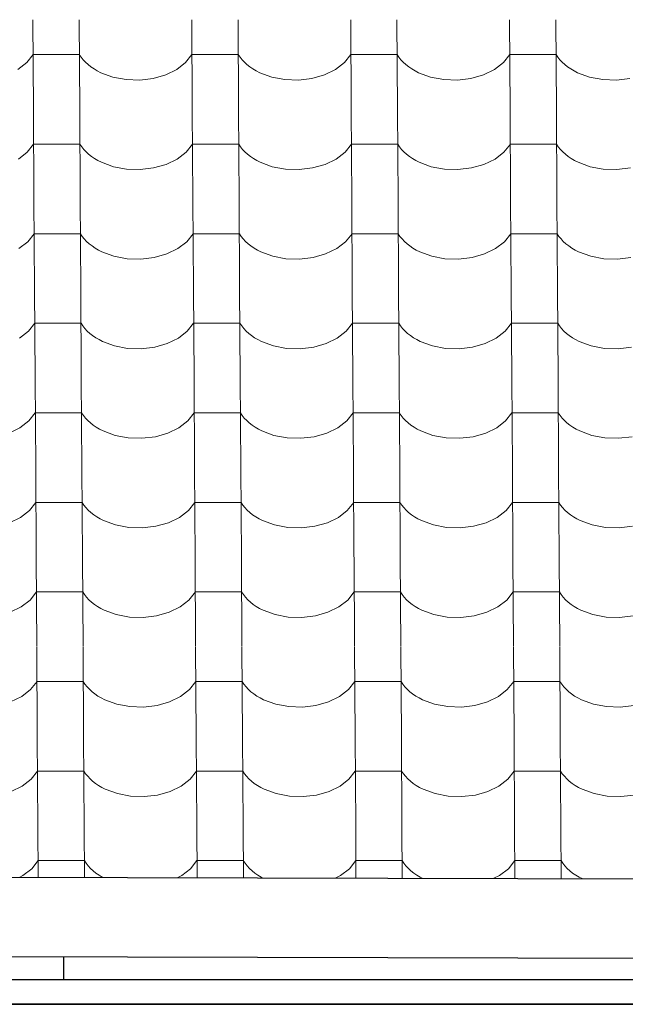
# Model space of a CAD drawing. Header units: millimetres. Extents: x -29001 to 109416, y -1251 to 13451.
# Tile 58 of 163: x -14565 to -13936, y 6987 to 8009. Entities that reach past the tile are written whole.
import ezdxf

# ---------------------------------------------------------------- set-up
doc = ezdxf.new("R2010")
doc.units = ezdxf.units.MM
doc.header["$MEASUREMENT"] = 0
for name, color, linetype in [('POHLED JIŽNÍ_1_Konstrukce - nosné', 7, 'Continuous'), ('POHLED JIŽNÍ_1_Nové_Konstrukce - krov', 7, 'Continuous'), ('POHLED JIŽNÍ_1_Nové_Konstrukce - střechy a skořepiny', 7, 'Continuous'), ('POHLED JIŽNÍ_1_Nové_Konstrukce - římsy', 7, 'Continuous'), ('POHLED JIŽNÍ_1_Nové_Výplně - Povrchové', 7, 'Continuous')]:
    doc.layers.add(name, color=color, linetype=linetype)

# ---------------------------------------------------------------- blocks, each defined once
blk = doc.blocks.new('*X1', base_point=(-31394.7, -25864.9))
at = {"layer": 'POHLED JIŽNÍ_1_Nové_Výplně - Povrchové', "color": 21, "linetype": 'Continuous', "lineweight": 20, "true_color": 0xffaaaa}
for p, q in [((-14551.3, 8009), (-14550.8, 7916.3)), ((-14503.3, 8009), (-14502.7, 7916.3)), ((-14386.3, 8009), (-14385.8, 7916.3)), ((-14338.3, 8009), (-14337.7, 7916.3)), ((-14221.3, 8009), (-14220.8, 7916.3)), ((-14173.3, 8009), (-14172.7, 7916.3)), ((-14056.3, 8009), (-14055.8, 7916.3)), ((-14008.3, 8009), (-14007.7, 7916.3)), ((-14557.7, 7964.5), (-14551.1, 7972.8)), ((-14527.1, 7972.8), (-14551.1, 7972.8)), ((-14503.1, 7972.8), (-14527.1, 7972.8)), ((-14503.1, 7972.8), (-14501.2, 7970.1)), ((-14501.2, 7970.1), (-14499.1, 7967.4)), ((-14499.1, 7967.4), (-14496.7, 7964.8)), ((-14496.7, 7964.8), (-14494, 7962.3)), ((-14392.7, 7964.5), (-14386.1, 7972.8)), ((-14362.1, 7972.8), (-14386.1, 7972.8)), ((-14338.1, 7972.8), (-14362.1, 7972.8)), ((-14338.1, 7972.8), (-14336.2, 7970.1)), ((-14336.2, 7970.1), (-14334.1, 7967.4)), ((-14334.1, 7967.4), (-14331.7, 7964.8)), ((-14331.7, 7964.8), (-14329, 7962.3)), ((-14227.7, 7964.5), (-14221.1, 7972.8)), ((-14197.1, 7972.8), (-14221.1, 7972.8)), ((-14173.1, 7972.8), (-14197.1, 7972.8)), ((-14173.1, 7972.8), (-14171.2, 7970.1)), ((-14171.2, 7970.1), (-14169.1, 7967.4)), ((-14169.1, 7967.4), (-14166.7, 7964.8)), ((-14166.7, 7964.8), (-14164, 7962.3)), ((-14062.7, 7964.5), (-14056.1, 7972.8)), ((-14032.1, 7972.8), (-14056.1, 7972.8)), ((-14008.1, 7972.8), (-14032.1, 7972.8)), ((-14008.1, 7972.8), (-14006.2, 7970.1)), ((-14006.2, 7970.1), (-14004.1, 7967.4)), ((-14004.1, 7967.4), (-14001.7, 7964.8)), ((-14001.7, 7964.8), (-13999, 7962.3)), ((-14567, 7957.3), (-14557.7, 7964.5)), ((-14494, 7962.3), (-14491, 7960)), ((-14491, 7960), (-14487.8, 7957.8)), ((-14487.8, 7957.8), (-14484.4, 7955.8)), ((-14484.4, 7955.8), (-14480.8, 7953.9)), ((-14413.4, 7951.7), (-14402, 7957.3)), ((-14402, 7957.3), (-14392.7, 7964.5)), ((-14329, 7962.3), (-14326, 7960)), ((-14326, 7960), (-14322.8, 7957.8)), ((-14322.8, 7957.8), (-14319.4, 7955.8)), ((-14319.4, 7955.8), (-14315.8, 7953.9)), ((-14248.4, 7951.7), (-14237, 7957.3)), ((-14237, 7957.3), (-14227.7, 7964.5)), ((-14164, 7962.3), (-14161, 7960)), ((-14161, 7960), (-14157.8, 7957.8)), ((-14157.8, 7957.8), (-14154.4, 7955.8)), ((-14154.4, 7955.8), (-14150.8, 7953.9)), ((-14083.4, 7951.7), (-14072, 7957.3)), ((-14072, 7957.3), (-14062.7, 7964.5)), ((-13999, 7962.3), (-13996, 7960)), ((-13996, 7960), (-13992.8, 7957.8)), ((-13992.8, 7957.8), (-13989.4, 7955.8)), ((-13989.4, 7955.8), (-13985.8, 7953.9)), ((-14480.8, 7953.9), (-14468.3, 7949.4)), ((-14468.3, 7949.4), (-14454.6, 7946.8)), ((-14454.6, 7946.8), (-14440.4, 7946.3)), ((-14440.4, 7946.3), (-14426.5, 7948)), ((-14426.5, 7948), (-14413.4, 7951.7)), ((-14315.8, 7953.9), (-14303.3, 7949.4)), ((-14303.3, 7949.4), (-14289.6, 7946.8)), ((-14289.6, 7946.8), (-14275.4, 7946.3)), ((-14275.4, 7946.3), (-14261.5, 7948)), ((-14261.5, 7948), (-14248.4, 7951.7)), ((-14150.8, 7953.9), (-14138.3, 7949.4)), ((-14138.3, 7949.4), (-14124.6, 7946.8)), ((-14124.6, 7946.8), (-14110.4, 7946.3)), ((-14110.4, 7946.3), (-14096.5, 7948)), ((-14096.5, 7948), (-14083.4, 7951.7)), ((-13985.8, 7953.9), (-13973.3, 7949.4)), ((-13973.3, 7949.4), (-13959.6, 7946.8)), ((-13959.6, 7946.8), (-13945.4, 7946.3)), ((-13945.4, 7946.3), (-13931.5, 7948)), ((-14550.8, 7916), (-14550.2, 7823.3)), ((-14502.7, 7916), (-14502.1, 7823.3)), ((-14385.8, 7916), (-14385.2, 7823.3)), ((-14337.7, 7916), (-14337.1, 7823.3)), ((-14220.8, 7916), (-14220.2, 7823.3)), ((-14172.7, 7916), (-14172.1, 7823.3)), ((-14055.8, 7916), (-14055.2, 7823.3)), ((-14007.7, 7916), (-14007.1, 7823.3)), ((-14557.1, 7871.4), (-14550.5, 7879.8)), ((-14526.5, 7879.8), (-14550.5, 7879.8)), ((-14502.5, 7879.8), (-14526.5, 7879.8)), ((-14502.5, 7879.8), (-14500.6, 7877)), ((-14500.6, 7877), (-14498.5, 7874.3)), ((-14498.5, 7874.3), (-14496.1, 7871.8)), ((-14392.1, 7871.4), (-14385.5, 7879.8)), ((-14361.5, 7879.8), (-14385.5, 7879.8)), ((-14337.5, 7879.8), (-14361.5, 7879.8)), ((-14337.5, 7879.8), (-14335.7, 7877)), ((-14335.7, 7877), (-14333.5, 7874.3)), ((-14333.5, 7874.3), (-14331.1, 7871.8)), ((-14227.1, 7871.4), (-14220.5, 7879.8)), ((-14196.5, 7879.8), (-14220.5, 7879.8)), ((-14172.5, 7879.8), (-14196.5, 7879.8)), ((-14172.5, 7879.8), (-14170.7, 7877)), ((-14170.7, 7877), (-14168.5, 7874.3)), ((-14168.5, 7874.3), (-14166.1, 7871.8)), ((-14062.1, 7871.4), (-14055.5, 7879.8)), ((-14031.5, 7879.8), (-14055.5, 7879.8)), ((-14007.5, 7879.8), (-14031.5, 7879.8)), ((-14007.5, 7879.8), (-14005.7, 7877)), ((-14005.7, 7877), (-14003.5, 7874.3)), ((-14003.5, 7874.3), (-14001.1, 7871.8)), ((-14566.4, 7864.3), (-14557.1, 7871.4)), ((-14496.1, 7871.8), (-14493.4, 7869.3)), ((-14493.4, 7869.3), (-14490.4, 7867)), ((-14490.4, 7867), (-14487.2, 7864.8)), ((-14487.2, 7864.8), (-14483.8, 7862.8)), ((-14483.8, 7862.8), (-14480.2, 7860.9)), ((-14412.9, 7858.7), (-14401.4, 7864.3)), ((-14401.4, 7864.3), (-14392.1, 7871.4)), ((-14331.1, 7871.8), (-14328.4, 7869.3)), ((-14328.4, 7869.3), (-14325.4, 7867)), ((-14325.4, 7867), (-14322.2, 7864.8)), ((-14322.2, 7864.8), (-14318.8, 7862.8)), ((-14318.8, 7862.8), (-14315.2, 7860.9)), ((-14247.9, 7858.7), (-14236.4, 7864.3)), ((-14236.4, 7864.3), (-14227.1, 7871.4)), ((-14166.1, 7871.8), (-14163.4, 7869.3)), ((-14163.4, 7869.3), (-14160.4, 7867)), ((-14160.4, 7867), (-14157.2, 7864.8)), ((-14157.2, 7864.8), (-14153.8, 7862.8)), ((-14153.8, 7862.8), (-14150.2, 7860.9)), ((-14082.9, 7858.7), (-14071.4, 7864.3)), ((-14071.4, 7864.3), (-14062.1, 7871.4)), ((-14001.1, 7871.8), (-13998.4, 7869.3)), ((-13998.4, 7869.3), (-13995.4, 7867)), ((-13995.4, 7867), (-13992.2, 7864.8)), ((-13992.2, 7864.8), (-13988.8, 7862.8)), ((-13988.8, 7862.8), (-13985.2, 7860.9)), ((-14480.2, 7860.9), (-14467.7, 7856.3)), ((-14467.7, 7856.3), (-14454, 7853.8)), ((-14454, 7853.8), (-14439.9, 7853.3)), ((-14439.9, 7853.3), (-14425.9, 7855)), ((-14425.9, 7855), (-14412.9, 7858.7)), ((-14315.2, 7860.9), (-14302.7, 7856.3)), ((-14302.7, 7856.3), (-14289, 7853.8)), ((-14289, 7853.8), (-14274.9, 7853.3)), ((-14274.9, 7853.3), (-14260.9, 7855)), ((-14260.9, 7855), (-14247.9, 7858.7)), ((-14150.2, 7860.9), (-14137.7, 7856.3)), ((-14137.7, 7856.3), (-14124, 7853.8)), ((-14124, 7853.8), (-14109.9, 7853.3)), ((-14109.9, 7853.3), (-14095.9, 7855)), ((-14095.9, 7855), (-14082.9, 7858.7)), ((-13985.2, 7860.9), (-13972.7, 7856.3)), ((-13972.7, 7856.3), (-13959, 7853.8)), ((-13959, 7853.8), (-13944.9, 7853.3)), ((-13944.9, 7853.3), (-13930.9, 7855)), ((-14550.2, 7823), (-14549.6, 7730.3)), ((-14502.1, 7823), (-14501.6, 7730.3)), ((-14385.2, 7823), (-14384.6, 7730.3)), ((-14337.1, 7823), (-14336.6, 7730.3)), ((-14220.2, 7823), (-14219.6, 7730.3)), ((-14172.1, 7823), (-14171.6, 7730.3)), ((-14055.2, 7823), (-14054.6, 7730.3)), ((-14007.1, 7823), (-14006.6, 7730.3)), ((-14556.6, 7778.4), (-14549.9, 7786.8)), ((-14525.9, 7786.8), (-14549.9, 7786.8)), ((-14501.9, 7786.8), (-14525.9, 7786.8)), ((-14501.9, 7786.8), (-14500.1, 7784)), ((-14500.1, 7784), (-14497.9, 7781.3)), ((-14497.9, 7781.3), (-14495.5, 7778.7)), ((-14391.6, 7778.4), (-14384.9, 7786.8)), ((-14360.9, 7786.8), (-14384.9, 7786.8)), ((-14336.9, 7786.8), (-14360.9, 7786.8)), ((-14336.9, 7786.8), (-14335.1, 7784)), ((-14335.1, 7784), (-14332.9, 7781.3)), ((-14332.9, 7781.3), (-14330.5, 7778.7)), ((-14226.6, 7778.4), (-14219.9, 7786.8)), ((-14195.9, 7786.8), (-14219.9, 7786.8)), ((-14171.9, 7786.8), (-14195.9, 7786.8)), ((-14171.9, 7786.8), (-14170.1, 7784)), ((-14170.1, 7784), (-14167.9, 7781.3)), ((-14167.9, 7781.3), (-14165.5, 7778.7)), ((-14061.6, 7778.4), (-14055, 7786.8)), ((-14030.9, 7786.8), (-14055, 7786.8)), ((-14006.9, 7786.8), (-14030.9, 7786.8)), ((-14006.9, 7786.8), (-14005.1, 7784)), ((-14005.1, 7784), (-14002.9, 7781.3)), ((-14002.9, 7781.3), (-14000.5, 7778.7)), ((-14565.8, 7771.3), (-14556.6, 7778.4)), ((-14495.5, 7778.7), (-14492.8, 7776.3)), ((-14492.8, 7776.3), (-14489.9, 7774)), ((-14489.9, 7774), (-14486.7, 7771.8)), ((-14486.7, 7771.8), (-14483.2, 7769.8)), ((-14412.3, 7765.7), (-14400.8, 7771.3)), ((-14400.8, 7771.3), (-14391.6, 7778.4)), ((-14330.5, 7778.7), (-14327.8, 7776.3)), ((-14327.8, 7776.3), (-14324.9, 7774)), ((-14324.9, 7774), (-14321.7, 7771.8)), ((-14321.7, 7771.8), (-14318.2, 7769.8)), ((-14247.3, 7765.7), (-14235.8, 7771.3)), ((-14235.8, 7771.3), (-14226.6, 7778.4)), ((-14165.5, 7778.7), (-14162.8, 7776.3)), ((-14162.8, 7776.3), (-14159.9, 7774)), ((-14159.9, 7774), (-14156.7, 7771.8)), ((-14156.7, 7771.8), (-14153.2, 7769.8)), ((-14082.3, 7765.7), (-14070.8, 7771.3)), ((-14070.8, 7771.3), (-14061.6, 7778.4)), ((-14000.5, 7778.7), (-13997.8, 7776.3)), ((-13997.8, 7776.3), (-13994.9, 7774)), ((-13994.9, 7774), (-13991.7, 7771.8)), ((-13991.7, 7771.8), (-13988.2, 7769.8)), ((-14483.2, 7769.8), (-14479.6, 7767.9)), ((-14479.6, 7767.9), (-14467.1, 7763.3)), ((-14467.1, 7763.3), (-14453.5, 7760.8)), ((-14453.5, 7760.8), (-14439.3, 7760.3)), ((-14439.3, 7760.3), (-14425.3, 7762)), ((-14425.3, 7762), (-14412.3, 7765.7)), ((-14318.2, 7769.8), (-14314.6, 7767.9)), ((-14314.6, 7767.9), (-14302.1, 7763.3)), ((-14302.1, 7763.3), (-14288.5, 7760.8)), ((-14288.5, 7760.8), (-14274.3, 7760.3)), ((-14274.3, 7760.3), (-14260.3, 7762)), ((-14260.3, 7762), (-14247.3, 7765.7)), ((-14153.2, 7769.8), (-14149.6, 7767.9)), ((-14149.6, 7767.9), (-14137.1, 7763.3)), ((-14137.1, 7763.3), (-14123.5, 7760.8)), ((-14123.5, 7760.8), (-14109.3, 7760.3)), ((-14109.3, 7760.3), (-14095.3, 7762)), ((-14095.3, 7762), (-14082.3, 7765.7)), ((-13988.2, 7769.8), (-13984.6, 7767.9)), ((-13984.6, 7767.9), (-13972.1, 7763.3)), ((-13972.1, 7763.3), (-13958.5, 7760.8)), ((-13958.5, 7760.8), (-13944.3, 7760.3)), ((-13944.3, 7760.3), (-13930.3, 7762)), ((-14549.6, 7730), (-14549, 7637.3)), ((-14501.6, 7730), (-14501, 7637.3)), ((-14384.6, 7730), (-14384, 7637.3)), ((-14336.6, 7730), (-14336, 7637.3)), ((-14219.6, 7730), (-14219, 7637.3)), ((-14171.6, 7730), (-14171, 7637.3)), ((-14054.6, 7730), (-14054, 7637.3)), ((-14006.6, 7730), (-14006, 7637.3)), ((-14556, 7685.4), (-14549.4, 7693.8)), ((-14525.3, 7693.8), (-14549.4, 7693.8)), ((-14501.3, 7693.8), (-14525.3, 7693.8)), ((-14501.3, 7693.8), (-14499.5, 7691)), ((-14499.5, 7691), (-14497.3, 7688.3)), ((-14391, 7685.4), (-14384.4, 7693.8)), ((-14360.3, 7693.8), (-14384.4, 7693.8)), ((-14336.3, 7693.8), (-14360.3, 7693.8)), ((-14336.3, 7693.8), (-14334.5, 7691)), ((-14334.5, 7691), (-14332.4, 7688.3)), ((-14226, 7685.4), (-14219.4, 7693.8)), ((-14195.3, 7693.8), (-14219.4, 7693.8)), ((-14171.3, 7693.8), (-14195.3, 7693.8)), ((-14171.3, 7693.8), (-14169.5, 7691)), ((-14169.5, 7691), (-14167.4, 7688.3)), ((-14061, 7685.4), (-14054.4, 7693.8)), ((-14030.4, 7693.8), (-14054.4, 7693.8)), ((-14006.3, 7693.8), (-14030.4, 7693.8)), ((-14006.3, 7693.8), (-14004.5, 7691)), ((-14004.5, 7691), (-14002.4, 7688.3)), ((-14565.2, 7678.3), (-14556, 7685.4)), ((-14497.3, 7688.3), (-14494.9, 7685.7)), ((-14494.9, 7685.7), (-14492.2, 7683.3)), ((-14492.2, 7683.3), (-14489.3, 7680.9)), ((-14489.3, 7680.9), (-14486.1, 7678.8)), ((-14486.1, 7678.8), (-14482.6, 7676.8)), ((-14400.2, 7678.3), (-14391, 7685.4)), ((-14332.4, 7688.3), (-14329.9, 7685.7)), ((-14329.9, 7685.7), (-14327.2, 7683.3)), ((-14327.2, 7683.3), (-14324.3, 7680.9)), ((-14324.3, 7680.9), (-14321.1, 7678.8)), ((-14321.1, 7678.8), (-14317.7, 7676.8)), ((-14235.2, 7678.3), (-14226, 7685.4)), ((-14167.4, 7688.3), (-14164.9, 7685.7)), ((-14164.9, 7685.7), (-14162.2, 7683.3)), ((-14162.2, 7683.3), (-14159.3, 7680.9)), ((-14159.3, 7680.9), (-14156.1, 7678.8)), ((-14156.1, 7678.8), (-14152.7, 7676.8)), ((-14070.3, 7678.3), (-14061, 7685.4)), ((-14002.4, 7688.3), (-13999.9, 7685.7)), ((-13999.9, 7685.7), (-13997.2, 7683.3)), ((-13997.2, 7683.3), (-13994.3, 7680.9)), ((-13994.3, 7680.9), (-13991.1, 7678.8)), ((-13991.1, 7678.8), (-13987.7, 7676.8)), ((-14482.6, 7676.8), (-14479, 7674.9)), ((-14479, 7674.9), (-14466.5, 7670.3)), ((-14466.5, 7670.3), (-14452.9, 7667.7)), ((-14438.7, 7667.3), (-14424.7, 7668.9)), ((-14424.7, 7668.9), (-14411.7, 7672.7)), ((-14411.7, 7672.7), (-14400.2, 7678.3)), ((-14317.7, 7676.8), (-14314, 7674.9)), ((-14314, 7674.9), (-14301.5, 7670.3)), ((-14301.5, 7670.3), (-14287.9, 7667.7)), ((-14273.7, 7667.3), (-14259.7, 7668.9)), ((-14259.7, 7668.9), (-14246.7, 7672.7)), ((-14246.7, 7672.7), (-14235.2, 7678.3)), ((-14152.7, 7676.8), (-14149, 7674.9)), ((-14149, 7674.9), (-14136.5, 7670.3)), ((-14136.5, 7670.3), (-14122.9, 7667.7)), ((-14108.7, 7667.3), (-14094.7, 7668.9)), ((-14094.7, 7668.9), (-14081.7, 7672.7)), ((-14081.7, 7672.7), (-14070.3, 7678.3)), ((-13987.7, 7676.8), (-13984, 7674.9)), ((-13984, 7674.9), (-13971.6, 7670.3)), ((-13971.6, 7670.3), (-13957.9, 7667.7)), ((-13943.7, 7667.3), (-13929.7, 7668.9)), ((-14452.9, 7667.7), (-14438.7, 7667.3)), ((-14287.9, 7667.7), (-14273.7, 7667.3)), ((-14122.9, 7667.7), (-14108.7, 7667.3)), ((-13957.9, 7667.7), (-13943.7, 7667.3)), ((-14549, 7637), (-14548.4, 7544.3)), ((-14501, 7637), (-14500.4, 7544.3)), ((-14384, 7637), (-14383.4, 7544.3)), ((-14336, 7637), (-14335.4, 7544.3)), ((-14219, 7637), (-14218.4, 7544.3)), ((-14171, 7637), (-14170.4, 7544.3)), ((-14054, 7637), (-14053.4, 7544.3)), ((-14006, 7637), (-14005.4, 7544.3)), ((-14555.4, 7592.4), (-14548.8, 7600.8)), ((-14524.8, 7600.8), (-14548.8, 7600.8)), ((-14500.7, 7600.8), (-14524.8, 7600.8)), ((-14500.7, 7600.8), (-14498.9, 7598)), ((-14498.9, 7598), (-14496.8, 7595.3)), ((-14390.4, 7592.4), (-14383.8, 7600.8)), ((-14359.8, 7600.8), (-14383.8, 7600.8)), ((-14335.7, 7600.8), (-14359.8, 7600.8)), ((-14335.7, 7600.8), (-14333.9, 7598)), ((-14333.9, 7598), (-14331.8, 7595.3)), ((-14225.4, 7592.4), (-14218.8, 7600.8)), ((-14194.8, 7600.8), (-14218.8, 7600.8)), ((-14170.8, 7600.8), (-14194.8, 7600.8)), ((-14170.8, 7600.8), (-14168.9, 7598)), ((-14168.9, 7598), (-14166.8, 7595.3)), ((-14060.4, 7592.4), (-14053.8, 7600.8)), ((-14029.8, 7600.8), (-14053.8, 7600.8)), ((-14005.8, 7600.8), (-14029.8, 7600.8)), ((-14005.8, 7600.8), (-14003.9, 7598)), ((-14003.9, 7598), (-14001.8, 7595.3)), ((-14564.7, 7585.2), (-14555.4, 7592.4)), ((-14496.8, 7595.3), (-14494.3, 7592.7)), ((-14494.3, 7592.7), (-14491.6, 7590.3)), ((-14491.6, 7590.3), (-14488.7, 7587.9)), ((-14488.7, 7587.9), (-14485.5, 7585.8)), ((-14399.7, 7585.2), (-14390.4, 7592.4)), ((-14331.8, 7595.3), (-14329.3, 7592.7)), ((-14329.3, 7592.7), (-14326.6, 7590.3)), ((-14326.6, 7590.3), (-14323.7, 7587.9)), ((-14323.7, 7587.9), (-14320.5, 7585.8)), ((-14234.7, 7585.2), (-14225.4, 7592.4)), ((-14166.8, 7595.3), (-14164.3, 7592.7)), ((-14164.3, 7592.7), (-14161.7, 7590.3)), ((-14161.7, 7590.3), (-14158.7, 7587.9)), ((-14158.7, 7587.9), (-14155.5, 7585.8)), ((-14069.7, 7585.2), (-14060.4, 7592.4)), ((-14001.8, 7595.3), (-13999.4, 7592.7)), ((-13999.4, 7592.7), (-13996.7, 7590.3)), ((-13996.7, 7590.3), (-13993.7, 7587.9)), ((-13993.7, 7587.9), (-13990.5, 7585.8)), ((-14576.1, 7579.7), (-14564.7, 7585.2)), ((-14485.5, 7585.8), (-14482.1, 7583.7)), ((-14482.1, 7583.7), (-14478.4, 7581.9)), ((-14478.4, 7581.9), (-14466, 7577.3)), ((-14466, 7577.3), (-14452.3, 7574.7)), ((-14424.1, 7575.9), (-14411.1, 7579.7)), ((-14411.1, 7579.7), (-14399.7, 7585.2)), ((-14320.5, 7585.8), (-14317.1, 7583.7)), ((-14317.1, 7583.7), (-14313.4, 7581.9)), ((-14313.4, 7581.9), (-14301, 7577.3)), ((-14301, 7577.3), (-14287.3, 7574.7)), ((-14259.1, 7575.9), (-14246.1, 7579.7)), ((-14246.1, 7579.7), (-14234.7, 7585.2)), ((-14155.5, 7585.8), (-14152.1, 7583.7)), ((-14152.1, 7583.7), (-14148.4, 7581.9)), ((-14148.4, 7581.9), (-14136, 7577.3)), ((-14136, 7577.3), (-14122.3, 7574.7)), ((-14094.1, 7575.9), (-14081.1, 7579.7)), ((-14081.1, 7579.7), (-14069.7, 7585.2)), ((-13990.5, 7585.8), (-13987.1, 7583.7)), ((-13987.1, 7583.7), (-13983.4, 7581.9)), ((-13983.4, 7581.9), (-13971, 7577.3)), ((-13971, 7577.3), (-13957.3, 7574.7)), ((-14452.3, 7574.7), (-14438.1, 7574.3)), ((-14438.1, 7574.3), (-14424.1, 7575.9)), ((-14287.3, 7574.7), (-14273.1, 7574.3)), ((-14273.1, 7574.3), (-14259.1, 7575.9)), ((-14122.3, 7574.7), (-14108.1, 7574.3)), ((-14108.1, 7574.3), (-14094.1, 7575.9)), ((-13957.3, 7574.7), (-13943.1, 7574.3)), ((-13943.1, 7574.3), (-13929.1, 7575.9)), ((-14548.4, 7544), (-14547.8, 7451.3)), ((-14500.4, 7544), (-14499.8, 7451.3)), ((-14383.4, 7544), (-14382.8, 7451.3)), ((-14335.4, 7544), (-14334.8, 7451.3)), ((-14218.4, 7544), (-14217.9, 7451.3)), ((-14170.4, 7544), (-14169.8, 7451.3)), ((-14053.4, 7544), (-14052.9, 7451.3)), ((-14005.4, 7544), (-14004.8, 7451.3)), ((-14554.8, 7499.4), (-14548.2, 7507.8)), ((-14524.2, 7507.8), (-14548.2, 7507.8)), ((-14500.2, 7507.8), (-14524.2, 7507.8)), ((-14500.2, 7507.8), (-14498.3, 7505)), ((-14498.3, 7505), (-14496.2, 7502.3)), ((-14389.8, 7499.4), (-14383.2, 7507.8)), ((-14359.2, 7507.8), (-14383.2, 7507.8)), ((-14335.2, 7507.8), (-14359.2, 7507.8)), ((-14335.2, 7507.8), (-14333.3, 7505)), ((-14333.3, 7505), (-14331.2, 7502.3)), ((-14224.8, 7499.4), (-14218.2, 7507.8)), ((-14194.2, 7507.8), (-14218.2, 7507.8)), ((-14170.2, 7507.8), (-14194.2, 7507.8)), ((-14170.2, 7507.8), (-14168.3, 7505)), ((-14168.3, 7505), (-14166.2, 7502.3)), ((-14059.8, 7499.4), (-14053.2, 7507.8)), ((-14029.2, 7507.8), (-14053.2, 7507.8)), ((-14005.2, 7507.8), (-14029.2, 7507.8)), ((-14005.2, 7507.8), (-14003.3, 7505)), ((-14003.3, 7505), (-14001.2, 7502.3)), ((-14564.1, 7492.2), (-14554.8, 7499.4)), ((-14496.2, 7502.3), (-14493.8, 7499.7)), ((-14493.8, 7499.7), (-14491.1, 7497.3)), ((-14491.1, 7497.3), (-14488.1, 7494.9)), ((-14488.1, 7494.9), (-14484.9, 7492.8)), ((-14399.1, 7492.2), (-14389.8, 7499.4)), ((-14331.2, 7502.3), (-14328.8, 7499.7)), ((-14328.8, 7499.7), (-14326.1, 7497.3)), ((-14326.1, 7497.3), (-14323.1, 7494.9)), ((-14323.1, 7494.9), (-14319.9, 7492.8)), ((-14234.1, 7492.2), (-14224.8, 7499.4)), ((-14166.2, 7502.3), (-14163.8, 7499.7)), ((-14163.8, 7499.7), (-14161.1, 7497.3)), ((-14161.1, 7497.3), (-14158.1, 7494.9)), ((-14158.1, 7494.9), (-14154.9, 7492.8)), ((-14069.1, 7492.2), (-14059.8, 7499.4)), ((-14001.2, 7502.3), (-13998.8, 7499.7)), ((-13998.8, 7499.7), (-13996.1, 7497.3)), ((-13996.1, 7497.3), (-13993.1, 7494.9)), ((-13993.1, 7494.9), (-13989.9, 7492.8)), ((-14575.5, 7486.6), (-14564.1, 7492.2)), ((-14484.9, 7492.8), (-14481.5, 7490.7)), ((-14481.5, 7490.7), (-14477.9, 7488.9)), ((-14477.9, 7488.9), (-14465.4, 7484.3)), ((-14465.4, 7484.3), (-14451.7, 7481.7)), ((-14423.6, 7482.9), (-14410.5, 7486.6)), ((-14410.5, 7486.6), (-14399.1, 7492.2)), ((-14319.9, 7492.8), (-14316.5, 7490.7)), ((-14316.5, 7490.7), (-14312.9, 7488.9)), ((-14312.9, 7488.9), (-14300.4, 7484.3)), ((-14300.4, 7484.3), (-14286.7, 7481.7)), ((-14258.6, 7482.9), (-14245.5, 7486.6)), ((-14245.5, 7486.6), (-14234.1, 7492.2)), ((-14154.9, 7492.8), (-14151.5, 7490.7)), ((-14151.5, 7490.7), (-14147.9, 7488.9)), ((-14147.9, 7488.9), (-14135.4, 7484.3)), ((-14135.4, 7484.3), (-14121.7, 7481.7)), ((-14093.6, 7482.9), (-14080.5, 7486.6)), ((-14080.5, 7486.6), (-14069.1, 7492.2)), ((-13989.9, 7492.8), (-13986.5, 7490.7)), ((-13986.5, 7490.7), (-13982.9, 7488.9)), ((-13982.9, 7488.9), (-13970.4, 7484.3)), ((-13970.4, 7484.3), (-13956.7, 7481.7)), ((-14451.7, 7481.7), (-14437.5, 7481.3)), ((-14437.5, 7481.3), (-14423.6, 7482.9)), ((-14286.7, 7481.7), (-14272.5, 7481.3)), ((-14272.5, 7481.3), (-14258.6, 7482.9)), ((-14121.7, 7481.7), (-14107.5, 7481.3)), ((-14107.5, 7481.3), (-14093.6, 7482.9)), ((-13956.7, 7481.7), (-13942.5, 7481.3)), ((-13942.5, 7481.3), (-13928.6, 7482.9)), ((-14547.8, 7450.9), (-14547.3, 7358.3)), ((-14499.8, 7450.9), (-14499.2, 7358.3)), ((-14382.8, 7450.9), (-14382.3, 7358.3)), ((-14334.8, 7450.9), (-14334.2, 7358.3)), ((-14217.8, 7450.9), (-14217.3, 7358.3)), ((-14169.8, 7450.9), (-14169.2, 7358.3)), ((-14052.9, 7450.9), (-14052.3, 7358.3)), ((-14004.8, 7450.9), (-14004.2, 7358.3)), ((-14554.2, 7406.4), (-14547.6, 7414.8)), ((-14523.6, 7414.8), (-14547.6, 7414.8)), ((-14499.6, 7414.8), (-14523.6, 7414.8)), ((-14499.6, 7414.8), (-14497.7, 7412)), ((-14389.2, 7406.4), (-14382.6, 7414.8)), ((-14358.6, 7414.8), (-14382.6, 7414.8)), ((-14334.6, 7414.8), (-14358.6, 7414.8)), ((-14334.6, 7414.8), (-14332.7, 7412)), ((-14224.2, 7406.4), (-14217.6, 7414.8)), ((-14193.6, 7414.8), (-14217.6, 7414.8)), ((-14169.6, 7414.8), (-14193.6, 7414.8)), ((-14169.6, 7414.8), (-14167.7, 7412)), ((-14059.2, 7406.4), (-14052.6, 7414.8)), ((-14028.6, 7414.8), (-14052.6, 7414.8)), ((-14004.6, 7414.8), (-14028.6, 7414.8)), ((-14004.6, 7414.8), (-14002.7, 7412)), ((-14563.5, 7399.2), (-14554.2, 7406.4)), ((-14497.7, 7412), (-14495.6, 7409.3)), ((-14495.6, 7409.3), (-14493.2, 7406.7)), ((-14493.2, 7406.7), (-14490.5, 7404.2)), ((-14490.5, 7404.2), (-14487.5, 7401.9)), ((-14398.5, 7399.2), (-14389.2, 7406.4)), ((-14332.7, 7412), (-14330.6, 7409.3)), ((-14330.6, 7409.3), (-14328.2, 7406.7)), ((-14328.2, 7406.7), (-14325.5, 7404.2)), ((-14325.5, 7404.2), (-14322.5, 7401.9)), ((-14233.5, 7399.2), (-14224.2, 7406.4)), ((-14167.7, 7412), (-14165.6, 7409.3)), ((-14165.6, 7409.3), (-14163.2, 7406.7)), ((-14163.2, 7406.7), (-14160.5, 7404.2)), ((-14160.5, 7404.2), (-14157.5, 7401.9)), ((-14068.5, 7399.2), (-14059.2, 7406.4)), ((-14002.7, 7412), (-14000.6, 7409.3)), ((-14000.6, 7409.3), (-13998.2, 7406.7)), ((-13998.2, 7406.7), (-13995.5, 7404.2)), ((-13995.5, 7404.2), (-13992.5, 7401.9)), ((-14574.9, 7393.6), (-14563.5, 7399.2)), ((-14487.5, 7401.9), (-14484.3, 7399.7)), ((-14484.3, 7399.7), (-14480.9, 7397.7)), ((-14480.9, 7397.7), (-14477.3, 7395.9)), ((-14477.3, 7395.9), (-14464.8, 7391.3)), ((-14423, 7389.9), (-14409.9, 7393.6)), ((-14409.9, 7393.6), (-14398.5, 7399.2)), ((-14322.5, 7401.9), (-14319.3, 7399.7)), ((-14319.3, 7399.7), (-14315.9, 7397.7)), ((-14315.9, 7397.7), (-14312.3, 7395.9)), ((-14312.3, 7395.9), (-14299.8, 7391.3)), ((-14258, 7389.9), (-14244.9, 7393.6)), ((-14244.9, 7393.6), (-14233.5, 7399.2)), ((-14157.5, 7401.9), (-14154.3, 7399.7)), ((-14154.3, 7399.7), (-14150.9, 7397.7)), ((-14150.9, 7397.7), (-14147.3, 7395.9)), ((-14147.3, 7395.9), (-14134.8, 7391.3)), ((-14093, 7389.9), (-14079.9, 7393.6)), ((-14079.9, 7393.6), (-14068.5, 7399.2)), ((-13992.5, 7401.9), (-13989.3, 7399.7)), ((-13989.3, 7399.7), (-13985.9, 7397.7)), ((-13985.9, 7397.7), (-13982.3, 7395.9)), ((-13982.3, 7395.9), (-13969.8, 7391.3)), ((-14464.8, 7391.3), (-14451.1, 7388.7)), ((-14451.1, 7388.7), (-14436.9, 7388.2)), ((-14436.9, 7388.2), (-14423, 7389.9)), ((-14299.8, 7391.3), (-14286.1, 7388.7)), ((-14286.1, 7388.7), (-14271.9, 7388.2)), ((-14271.9, 7388.2), (-14258, 7389.9)), ((-14134.8, 7391.3), (-14121.1, 7388.7)), ((-14121.1, 7388.7), (-14106.9, 7388.2)), ((-14106.9, 7388.2), (-14093, 7389.9)), ((-13969.8, 7391.3), (-13956.1, 7388.7)), ((-13956.1, 7388.7), (-13942, 7388.2)), ((-13942, 7388.2), (-13928, 7389.9)), ((-14547.3, 7357.9), (-14546.7, 7265.3)), ((-14499.2, 7357.9), (-14498.6, 7265.3)), ((-14382.3, 7357.9), (-14381.7, 7265.3)), ((-14334.2, 7357.9), (-14333.7, 7265.3)), ((-14217.3, 7357.9), (-14216.7, 7265.3)), ((-14169.2, 7357.9), (-14168.7, 7265.3)), ((-14052.3, 7357.9), (-14051.7, 7265.3)), ((-14004.2, 7357.9), (-14003.7, 7265.3)), ((-14553.7, 7313.4), (-14547, 7321.8)), ((-14523, 7321.8), (-14547, 7321.8)), ((-14499, 7321.8), (-14523, 7321.8)), ((-14499, 7321.8), (-14497.2, 7319)), ((-14388.7, 7313.4), (-14382, 7321.8)), ((-14358, 7321.8), (-14382, 7321.8)), ((-14334, 7321.8), (-14358, 7321.8)), ((-14334, 7321.8), (-14332.2, 7319)), ((-14223.7, 7313.4), (-14217, 7321.8)), ((-14193, 7321.8), (-14217, 7321.8)), ((-14169, 7321.8), (-14193, 7321.8)), ((-14169, 7321.8), (-14167.2, 7319)), ((-14058.7, 7313.4), (-14052, 7321.8)), ((-14028, 7321.8), (-14052, 7321.8)), ((-14004, 7321.8), (-14028, 7321.8)), ((-14004, 7321.8), (-14002.2, 7319)), ((-14562.9, 7306.2), (-14553.7, 7313.4)), ((-14497.2, 7319), (-14495, 7316.3)), ((-14495, 7316.3), (-14492.6, 7313.7)), ((-14492.6, 7313.7), (-14489.9, 7311.2)), ((-14489.9, 7311.2), (-14486.9, 7308.9)), ((-14397.9, 7306.2), (-14388.7, 7313.4)), ((-14332.2, 7319), (-14330, 7316.3)), ((-14330, 7316.3), (-14327.6, 7313.7)), ((-14327.6, 7313.7), (-14324.9, 7311.2)), ((-14324.9, 7311.2), (-14321.9, 7308.9)), ((-14232.9, 7306.2), (-14223.7, 7313.4)), ((-14167.2, 7319), (-14165, 7316.3)), ((-14165, 7316.3), (-14162.6, 7313.7)), ((-14162.6, 7313.7), (-14159.9, 7311.2)), ((-14159.9, 7311.2), (-14157, 7308.9)), ((-14067.9, 7306.2), (-14058.7, 7313.4)), ((-14002.2, 7319), (-14000, 7316.3)), ((-14000, 7316.3), (-13997.6, 7313.7)), ((-13997.6, 7313.7), (-13994.9, 7311.2)), ((-13994.9, 7311.2), (-13992, 7308.9)), ((-14574.4, 7300.6), (-14562.9, 7306.2)), ((-14486.9, 7308.9), (-14483.7, 7306.7)), ((-14483.7, 7306.7), (-14480.3, 7304.7)), ((-14480.3, 7304.7), (-14476.7, 7302.9)), ((-14476.7, 7302.9), (-14464.2, 7298.3)), ((-14422.4, 7296.9), (-14409.4, 7300.6)), ((-14409.4, 7300.6), (-14397.9, 7306.2)), ((-14321.9, 7308.9), (-14318.8, 7306.7)), ((-14318.8, 7306.7), (-14315.3, 7304.7)), ((-14315.3, 7304.7), (-14311.7, 7302.9)), ((-14311.7, 7302.9), (-14299.2, 7298.3)), ((-14257.4, 7296.9), (-14244.4, 7300.6)), ((-14244.4, 7300.6), (-14232.9, 7306.2)), ((-14157, 7308.9), (-14153.8, 7306.7)), ((-14153.8, 7306.7), (-14150.3, 7304.7)), ((-14150.3, 7304.7), (-14146.7, 7302.9)), ((-14146.7, 7302.9), (-14134.2, 7298.3)), ((-14092.4, 7296.9), (-14079.4, 7300.6)), ((-14079.4, 7300.6), (-14067.9, 7306.2)), ((-13992, 7308.9), (-13988.8, 7306.7)), ((-13988.8, 7306.7), (-13985.3, 7304.7)), ((-13985.3, 7304.7), (-13981.7, 7302.9)), ((-13981.7, 7302.9), (-13969.2, 7298.3)), ((-14464.2, 7298.3), (-14450.5, 7295.7)), ((-14450.5, 7295.7), (-14436.4, 7295.2)), ((-14436.4, 7295.2), (-14422.4, 7296.9)), ((-14299.2, 7298.3), (-14285.5, 7295.7)), ((-14285.5, 7295.7), (-14271.4, 7295.2)), ((-14271.4, 7295.2), (-14257.4, 7296.9)), ((-14134.2, 7298.3), (-14120.5, 7295.7)), ((-14120.5, 7295.7), (-14106.4, 7295.2)), ((-14106.4, 7295.2), (-14092.4, 7296.9)), ((-13969.2, 7298.3), (-13955.6, 7295.7)), ((-13955.6, 7295.7), (-13941.4, 7295.2)), ((-13941.4, 7295.2), (-13927.4, 7296.9)), ((-14546.7, 7264.9), (-14546.1, 7172.3)), ((-14498.6, 7264.9), (-14498.1, 7172.3)), ((-14381.7, 7264.9), (-14381.1, 7172.3)), ((-14333.6, 7264.9), (-14333.1, 7172.3)), ((-14216.7, 7264.9), (-14216.1, 7172.3)), ((-14168.7, 7264.9), (-14168.1, 7172.3)), ((-14051.7, 7264.9), (-14051.1, 7172.3)), ((-14003.7, 7264.9), (-14003.1, 7172.3)), ((-14553.1, 7220.4), (-14546.5, 7228.8)), ((-14522.4, 7228.8), (-14546.5, 7228.8)), ((-14498.4, 7228.8), (-14522.4, 7228.8)), ((-14498.4, 7228.8), (-14496.6, 7226)), ((-14388.1, 7220.4), (-14381.5, 7228.8)), ((-14357.4, 7228.8), (-14381.5, 7228.8)), ((-14333.4, 7228.8), (-14357.4, 7228.8)), ((-14333.4, 7228.8), (-14331.6, 7226)), ((-14223.1, 7220.4), (-14216.5, 7228.8)), ((-14192.4, 7228.8), (-14216.5, 7228.8)), ((-14168.4, 7228.8), (-14192.4, 7228.8)), ((-14168.4, 7228.8), (-14166.6, 7226)), ((-14058.1, 7220.4), (-14051.5, 7228.8)), ((-14027.4, 7228.8), (-14051.5, 7228.8)), ((-14003.4, 7228.8), (-14027.4, 7228.8)), ((-14003.4, 7228.8), (-14001.6, 7226)), ((-14562.3, 7213.2), (-14553.1, 7220.4)), ((-14496.6, 7226), (-14494.4, 7223.3)), ((-14494.4, 7223.3), (-14492, 7220.7)), ((-14492, 7220.7), (-14489.3, 7218.2)), ((-14397.3, 7213.2), (-14388.1, 7220.4)), ((-14331.6, 7226), (-14329.4, 7223.3)), ((-14329.4, 7223.3), (-14327, 7220.7)), ((-14327, 7220.7), (-14324.3, 7218.2)), ((-14232.3, 7213.2), (-14223.1, 7220.4)), ((-14166.6, 7226), (-14164.4, 7223.3)), ((-14164.4, 7223.3), (-14162, 7220.7)), ((-14162, 7220.7), (-14159.3, 7218.2)), ((-14067.3, 7213.2), (-14058.1, 7220.4)), ((-14001.6, 7226), (-13999.4, 7223.3)), ((-13999.4, 7223.3), (-13997, 7220.7)), ((-13997, 7220.7), (-13994.3, 7218.2)), ((-14573.8, 7207.6), (-14562.3, 7213.2)), ((-14489.3, 7218.2), (-14486.4, 7215.9)), ((-14486.4, 7215.9), (-14483.2, 7213.7)), ((-14483.2, 7213.7), (-14479.7, 7211.7)), ((-14479.7, 7211.7), (-14476.1, 7209.9)), ((-14476.1, 7209.9), (-14463.6, 7205.3)), ((-14408.8, 7207.6), (-14397.3, 7213.2)), ((-14324.3, 7218.2), (-14321.4, 7215.9)), ((-14321.4, 7215.9), (-14318.2, 7213.7)), ((-14318.2, 7213.7), (-14314.7, 7211.7)), ((-14314.7, 7211.7), (-14311.1, 7209.9)), ((-14311.1, 7209.9), (-14298.6, 7205.3)), ((-14243.8, 7207.6), (-14232.3, 7213.2)), ((-14159.3, 7218.2), (-14156.4, 7215.9)), ((-14156.4, 7215.9), (-14153.2, 7213.7)), ((-14153.2, 7213.7), (-14149.7, 7211.7)), ((-14149.7, 7211.7), (-14146.1, 7209.9)), ((-14146.1, 7209.9), (-14133.6, 7205.3)), ((-14078.8, 7207.6), (-14067.3, 7213.2)), ((-13994.3, 7218.2), (-13991.4, 7215.9)), ((-13991.4, 7215.9), (-13988.2, 7213.7)), ((-13988.2, 7213.7), (-13984.7, 7211.7)), ((-13984.7, 7211.7), (-13981.1, 7209.9)), ((-13981.1, 7209.9), (-13968.6, 7205.3)), ((-14463.6, 7205.3), (-14450, 7202.7)), ((-14450, 7202.7), (-14435.8, 7202.2)), ((-14435.8, 7202.2), (-14421.8, 7203.9)), ((-14421.8, 7203.9), (-14408.8, 7207.6)), ((-14298.6, 7205.3), (-14285, 7202.7)), ((-14285, 7202.7), (-14270.8, 7202.2)), ((-14270.8, 7202.2), (-14256.8, 7203.9)), ((-14256.8, 7203.9), (-14243.8, 7207.6)), ((-14133.6, 7205.3), (-14120, 7202.7)), ((-14120, 7202.7), (-14105.8, 7202.2)), ((-14105.8, 7202.2), (-14091.8, 7203.9)), ((-14091.8, 7203.9), (-14078.8, 7207.6)), ((-13968.6, 7205.3), (-13955, 7202.7)), ((-13955, 7202.7), (-13940.8, 7202.2)), ((-13940.8, 7202.2), (-13926.8, 7203.9)), ((-14546.1, 7171.9), (-14545.8, 7118.7)), ((-14498.1, 7171.9), (-14497.7, 7118.5)), ((-14381.1, 7171.9), (-14380.8, 7118.2)), ((-14333.1, 7171.9), (-14332.7, 7118.1)), ((-14216.1, 7171.9), (-14215.8, 7117.8)), ((-14168.1, 7171.9), (-14167.7, 7117.6)), ((-14051.1, 7171.9), (-14050.8, 7117.3)), ((-14003.1, 7171.9), (-14002.7, 7117.2)), ((-14561.8, 7120.2), (-14552.5, 7127.4)), ((-14552.5, 7127.4), (-14545.9, 7135.8)), ((-14521.9, 7135.8), (-14545.9, 7135.8)), ((-14497.8, 7135.8), (-14521.9, 7135.8)), ((-14497.8, 7135.8), (-14496, 7133)), ((-14496, 7133), (-14493.9, 7130.3)), ((-14493.9, 7130.3), (-14491.4, 7127.7)), ((-14491.4, 7127.7), (-14488.7, 7125.2)), ((-14396.8, 7120.2), (-14387.5, 7127.4)), ((-14387.5, 7127.4), (-14380.9, 7135.8)), ((-14356.9, 7135.8), (-14380.9, 7135.8)), ((-14332.8, 7135.8), (-14356.9, 7135.8)), ((-14332.8, 7135.8), (-14331, 7133)), ((-14331, 7133), (-14328.9, 7130.3)), ((-14328.9, 7130.3), (-14326.4, 7127.7)), ((-14326.4, 7127.7), (-14323.7, 7125.2)), ((-14231.8, 7120.2), (-14222.5, 7127.4)), ((-14222.5, 7127.4), (-14215.9, 7135.8)), ((-14191.9, 7135.8), (-14215.9, 7135.8)), ((-14167.8, 7135.8), (-14191.9, 7135.8)), ((-14167.8, 7135.8), (-14166, 7133)), ((-14166, 7133), (-14163.9, 7130.3)), ((-14163.9, 7130.3), (-14161.4, 7127.7)), ((-14161.4, 7127.7), (-14158.7, 7125.2)), ((-14066.8, 7120.2), (-14057.5, 7127.4)), ((-14057.5, 7127.4), (-14050.9, 7135.8)), ((-14026.9, 7135.8), (-14050.9, 7135.8)), ((-14002.8, 7135.8), (-14026.9, 7135.8)), ((-14002.8, 7135.8), (-14001, 7133)), ((-14001, 7133), (-13998.9, 7130.3)), ((-13998.9, 7130.3), (-13996.4, 7127.7)), ((-13996.4, 7127.7), (-13993.7, 7125.2)), ((-14564.8, 7118.7), (-14561.8, 7120.2)), ((-14488.7, 7125.2), (-14485.8, 7122.9)), ((-14485.8, 7122.9), (-14482.6, 7120.7)), ((-14482.6, 7120.7), (-14479.2, 7118.7)), ((-14479.2, 7118.7), (-14478.8, 7118.5)), ((-14400.7, 7118.3), (-14396.8, 7120.2)), ((-14323.7, 7125.2), (-14320.8, 7122.9)), ((-14320.8, 7122.9), (-14317.6, 7120.7)), ((-14317.6, 7120.7), (-14314.2, 7118.7)), ((-14314.2, 7118.7), (-14312.9, 7118)), ((-14236.6, 7117.8), (-14231.8, 7120.2)), ((-14158.7, 7125.2), (-14155.8, 7122.9)), ((-14155.8, 7122.9), (-14152.6, 7120.7)), ((-14152.6, 7120.7), (-14149.2, 7118.7)), ((-14149.2, 7118.7), (-14147, 7117.6)), ((-14072.5, 7117.4), (-14066.8, 7120.2)), ((-13993.7, 7125.2), (-13990.8, 7122.9)), ((-13990.8, 7122.9), (-13987.6, 7120.7)), ((-13987.6, 7120.7), (-13984.2, 7118.7)), ((-13984.2, 7118.7), (-13981.1, 7117.1))]:
    blk.add_line(p, q, dxfattribs=at)

msp = doc.modelspace()

# ---------------------------------------------------------------- linework, layer by layer
at = {"layer": 'POHLED JIŽNÍ_1_Nové_Konstrukce - krov', "color": 1, "linetype": 'Continuous', "lineweight": 25}
for p, q in [((-14519.1, 7011.9), (-14519.1, 7036.1)), ((-20791.4, 6986.6), (-11, 6986.6))]:
    msp.add_line(p, q, dxfattribs=at)
at = {"layer": 'POHLED JIŽNÍ_1_Nové_Konstrukce - střechy a skořepiny', "color": 1, "linetype": 'Continuous', "lineweight": 25}
for p, q in [((-20791.8, 7135.6), (-11.9, 7079.2)), ((-20792.2, 7053.1), (-5590.7, 7011.9))]:
    msp.add_line(p, q, dxfattribs=at)
at = {"layer": 'POHLED JIŽNÍ_1_Nové_Konstrukce - římsy', "color": 1, "linetype": 'Continuous', "lineweight": 25}
for p, q in [((-5590.7, 7011.9), (-20645.2, 7011.9)), ((-132.3, 6986.6), (-20645.2, 6986.6))]:
    msp.add_line(p, q, dxfattribs=at)

# ---------------------------------------------------------------- block references
at = {"layer": 'POHLED JIŽNÍ_1_Konstrukce - nosné', "color": 9, "linetype": 'Continuous', "lineweight": 13}
msp.add_blockref('*X1', (-31394.7, -25864.9), dxfattribs=at)

doc.saveas('drawing.dxf')
